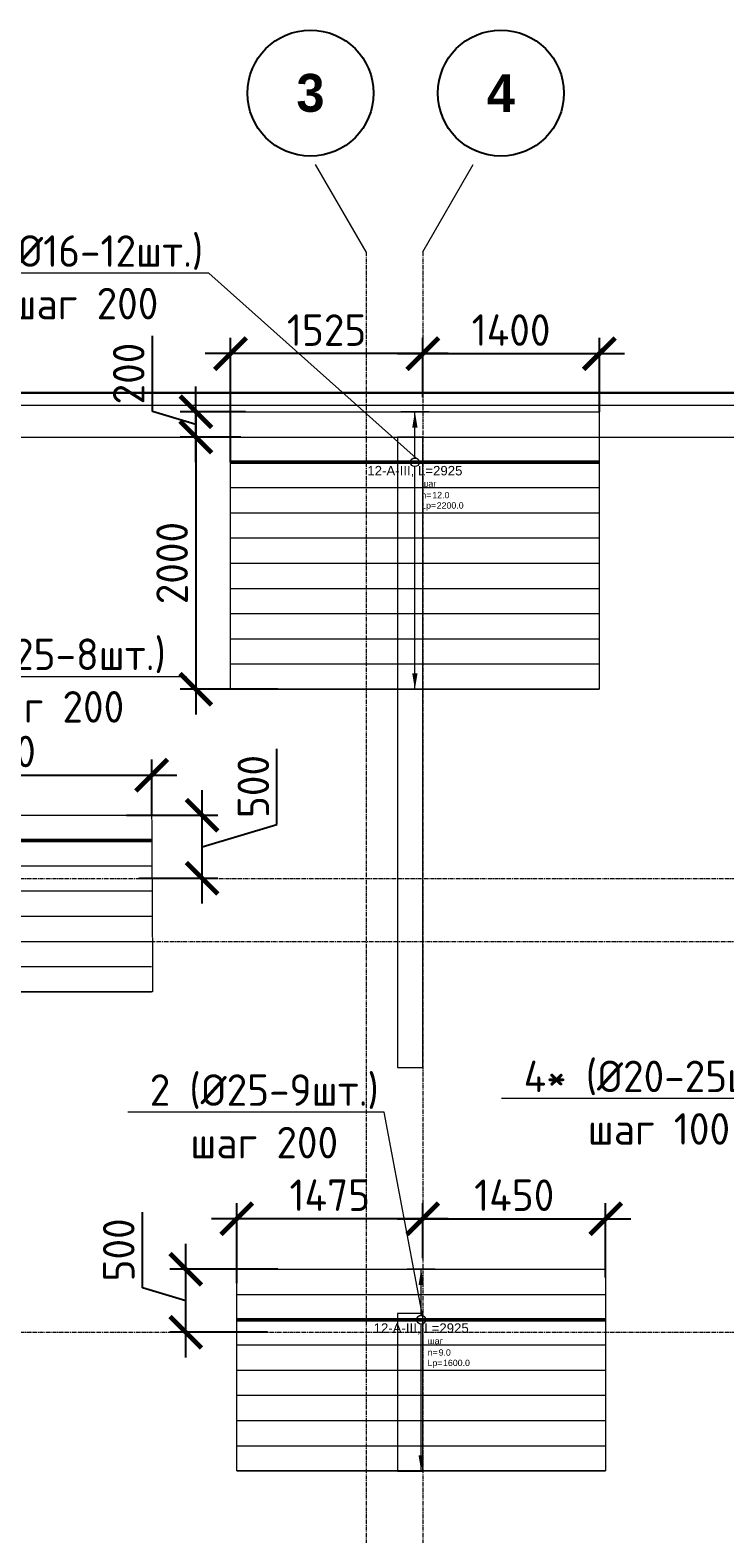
# Model space of a CAD drawing. Header units: millimetres. Extents: x -56135 to 1694203, y -446411 to -23139.
# Tile 90 of 256: x 579406 to 584916, y -114998 to -103072. Entities that reach past the tile are written whole.
import ezdxf
from ezdxf import colors
from ezdxf.entities.mleader import LeaderData, LeaderLine
from ezdxf.enums import TextEntityAlignment as Align
from ezdxf.math import Vec2, Vec3

# ---------------------------------------------------------------- set-up
doc = ezdxf.new("R2010")
doc.units = ezdxf.units.MM
doc.set_wipeout_variables(frame=1)
for name, pattern in [('01 Штриховая _4 мм_', [6, 3.5, -2.5]), ('______5', [1100, 800, -100, 100, -100]), ('GOST2.303 4', [7, 5, -2, 0]), ('осевая', [50.8, 31.75, -6.35, 6.35, -6.35])]:
    doc.linetypes.add(name, pattern=pattern)
for name, color, linetype, lineweight in [('0 Фундамент', 5, 'Continuous', 30), ('АрмСтер', 2, 'Continuous', 50), ('контур распр. стерхней', 2, 'GOST2.303 4', 20), ('Оси', 40, '______5', 18), ('подоснова', 151, 'Continuous', 5), ('РАЗМЕРЫ', 1, 'Continuous', 9), ('СТЕНЫ', 3, 'Continuous', 30)]:
    doc.layers.add(name, color=color, linetype=linetype, lineweight=lineweight)
doc.layers.add('АрмСтер_атрибуты', color=2, linetype='Continuous', lineweight=0, plot=False)
doc.layers.add('АрмСтер_невид', color=8, linetype='Continuous', lineweight=0, plot=False)
doc.styles.add('Century Gothic', font='GOTHIC.TTF')
doc.styles.add('GOST-2.304_Type-B', font='GOST_Common.ttf')
doc.styles.get("Standard").update_dxf_attribs({"font": 'arial.ttf'})
doc.styles.add('Аннотативный', font='arial.ttf')
doc.dimstyles.new('СПДС', dxfattribs={"dimscale": 100, "dimtxt": 2.5, "dimasz": 2.5, "dimexe": 1.25, "dimexo": 0, "dimtad": 1, "dimdec": 0, "dimtxsty": 'GOST-2.304_Type-B', "dimblk": 'ARCHTICK', "dimcen": 2.5, "dimdle": 2, "dimadec": 0, "dimazin": 2, "dimtfac": 0.75, "dimtdec": 0, "dimtmove": 1, "dimatfit": 3, "dimfxl": 1, "dimtolj": 1, "dimarcsym": 1})

# ---------------------------------------------------------------- blocks, each defined once
blk = doc.blocks.new('NSY101')
at = {"color": 0, "linetype": 'ByBlock', "lineweight": -2}
blk.add_circle((0, 0), 50, dxfattribs=at)
blk = doc.blocks.new('оси 2.2-2.3')
at = {"layer": 'Оси', "color": 16, "linetype": '______5', "lineweight": 0, "transparency": 33554687}
for p, q in [((482754.9, -105027.5), (482318.8, -104272.1)), ((483204.9, -105027.5), (483641.1, -104272.1))]:
    blk.add_line(p, q, dxfattribs=at)
at = {"layer": 'Оси', "color": 16, "linetype": 'осевая', "lineweight": 0, "transparency": 33554687}
for p, q in [((482754.9, -105027.5), (482754.9, -134138.1)), ((483204.9, -105027.5), (483204.9, -134138.1)), ((468076.3, -106495.4), (524372.9, -106495.4)), ((468076.3, -109995.4), (524372.9, -109995.4)), ((468653.8, -110495.4), (523696.4, -110495.4)), ((468076.3, -113595.4), (524372.9, -113595.4))]:
    blk.add_line(p, q, dxfattribs=at)
at = {"layer": 'Оси', "color": 16, "linetype": 'Continuous', "lineweight": 25, "transparency": 33554687, "xscale": 9.999999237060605, "yscale": 9.999999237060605, "zscale": 9.999999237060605}
for p in [(482314.4, -103767.9), (483824.4, -103767.9)]:
    blk.add_blockref('NSY101', p, dxfattribs=at)
at = {"layer": 'Оси', "color": 16, "linetype": 'Continuous', "lineweight": 25, "transparency": 33554687, "char_height": 300, "width": 385, "attachment_point": 5, "style": 'Century Gothic'}
for s, insert in [('\\A1;{\\fCentury Gothic|i0|b1;\\H300.000000;\\W1.000000;\\C16;3}\\P', (482314.4, -103767.9)), ('\\A1;{\\fCentury Gothic|i0|b1;\\H300.000000;\\W1.000000;\\C16;4}\\P', (483824.4, -103767.9))]:
    blk.add_mtext(s, dxfattribs=dict(at, insert=insert))
blk = doc.blocks.new('_None')
blk = doc.blocks.new('*U1179')
at = {"layer": 'АрмСтер_невид', "ltscale": 100}
for p, q in [((-1463, 400), (1462, 400)), ((-1463, 200), (1462, 200)), ((-1463, -200), (1462, -200)), ((-1463, -400), (1462, -400)), ((-1463, -600), (1462, -600)), ((-1463, -800), (1462, -800)), ((-1463, -1000), (1462, -1000)), ((-1463, -1200), (1462, -1200))]:
    blk.add_line(p, q, dxfattribs=at)
at = {"layer": 'РАЗМЕРЫ'}
for p, q in [((112, 400), (-112, 400)), ((112, -1200), (-112, -1200))]:
    blk.add_line(p, q, dxfattribs=at)
at = {"layer": 'РАЗМЕРЫ', "ltscale": 15}
blk.add_line((0, -1200), (0, 400), dxfattribs=at)
at = {"layer": 'РАЗМЕРЫ'}
for points in [[(0, 400), (21, 275), (-21, 275)], [(0, -1200), (21, -1075), (-21, -1075)]]:
    blk.add_solid(points, dxfattribs=at)
at = {"layer": 'АрмСтер_атрибуты', "color": 215, "ltscale": 15, "style": 'Аннотативный'}
for s, p in [('шаг', (51, -194)), ('Lр=', (50, -368)), ('n=', (51, -285))]:
    blk.add_text(s, height=50, dxfattribs=at).set_placement(p)
at = {"layer": 'АрмСтер_атрибуты', "style": 'Аннотативный', "flags": 8}
blk.add_attdef('ПОЗ', (110, 30), '', height=75, dxfattribs=at)
at = {"layer": 'АрмСтер_атрибуты', "color": 215, "style": 'Аннотативный'}
for tag, p, flags in [('КОЛ', (138, -285), 8), ('ШАГ', (191, -194), 10), ('ШИРИНА', (173, -368), 8)]:
    blk.add_attdef(tag, p, '', height=50, dxfattribs=dict(at, flags=flags))
at = {"layer": 'АрмСтер_атрибуты', "flags": 9}
for tag, p in [('МАССА', (-1034, -1010)), ('ОБОЗНАЧЕНИЕ', (-1034, -1124))]:
    blk.add_attdef(tag, p, '', height=75, dxfattribs=at)
at = {"linetype": 'Continuous', "lineweight": 0}
blk.add_wipeout([(35, 0), (28, 21), (11, 33), (-11, 33), (-28, 21), (-35, 0), (-28, -21), (-11, -33), (11, -33), (28, -21)], dxfattribs=at)
at = {"color": 0, "linetype": 'ByBlock', "lineweight": -2, "ltscale": 100}
blk.add_line((-1463, 0), (1462, 0), dxfattribs=at)
at = {"layer": 'АрмСтер_невид', "ltscale": 100}
blk.add_line((-1463, 0), (1462, 0), dxfattribs=at)
at = {"layer": 'РАЗМЕРЫ'}
blk.add_circle((0, 0), 35, dxfattribs=at)
at = {"layer": 'АрмСтер_атрибуты', "style": 'Аннотативный', "flags": 8}
blk.add_attdef('НАИМЕНОВАНИЕ', text='', height=75, dxfattribs=at).set_placement((0, -29), align=Align.TOP_CENTER)
blk = doc.blocks.new('_ArchTick')
at = {"color": 0, "linetype": 'ByBlock', "const_width": 0.15}
blk.add_lwpolyline([(-0.5, -0.5), (0.5, 0.5)], dxfattribs=at)
blk = doc.blocks.new('*D1292')
at = {"layer": 'DEFPOINTS', "color": 0, "transparency": 16777216}
for p in [(580640, -112899), (581370, -112899), (581289, -113399)]:
    blk.add_point(p, dxfattribs=at)
at = {"layer": 'РАЗМЕРЫ', "color": 0, "lineweight": -2, "transparency": 16777216}
for p, q in [((580296, -113046), (580296, -112446)), ((580640, -113599), (580640, -112699)), ((581370, -112899), (580515, -112899)), ((580640, -113149), (580296, -113046)), ((581289, -113399), (580515, -113399))]:
    blk.add_line(p, q, dxfattribs=at)
at = {"layer": 'РАЗМЕРЫ', "color": 0, "lineweight": -2, "transparency": 16777216, "xscale": 250, "yscale": 250, "zscale": 250}
for p, rotation in [((580640, -112899), 90), ((580640, -113399), 270)]:
    blk.add_blockref('_ArchTick', p, dxfattribs=dict(at, rotation=rotation))
at = {"layer": 'РАЗМЕРЫ', "color": 0, "transparency": 16777216, "insert": (580109, -112746), "char_height": 250, "attachment_point": 5, "rotation": 90, "style": 'GOST-2.304_Type-B'}
blk.add_mtext('\\A1;500', dxfattribs=at)
blk = doc.blocks.new('*D1422')
at = {"layer": 'DEFPOINTS', "color": 0, "transparency": 16777216}
for p in [(581045, -112499), (582520, -112811), (581045, -113009)]:
    blk.add_point(p, dxfattribs=at)
at = {"layer": 'РАЗМЕРЫ', "color": 0, "lineweight": -2, "transparency": 16777216}
for p, q in [((581045, -113009), (581045, -112374)), ((582520, -112811), (582520, -112374)), ((582720, -112499), (580845, -112499))]:
    blk.add_line(p, q, dxfattribs=at)
at = {"layer": 'РАЗМЕРЫ', "color": 0, "lineweight": -2, "transparency": 16777216, "xscale": 250, "yscale": 250, "zscale": 250, "rotation": 180}
blk.add_blockref('_ArchTick', (581045, -112499), dxfattribs=at)
at = {"layer": 'РАЗМЕРЫ', "color": 0, "lineweight": -2, "transparency": 16777216, "xscale": 250, "yscale": 250, "zscale": 250}
blk.add_blockref('_ArchTick', (582520, -112499), dxfattribs=at)
at = {"layer": 'РАЗМЕРЫ', "color": 0, "transparency": 16777216, "insert": (581782, -112312), "char_height": 250, "attachment_point": 5, "style": 'GOST-2.304_Type-B'}
blk.add_mtext('\\A1;1475', dxfattribs=at)
blk = doc.blocks.new('*D1423')
at = {"layer": 'DEFPOINTS', "color": 0, "transparency": 16777216}
for p in [(583970, -112499), (582520, -112811), (583970, -112964)]:
    blk.add_point(p, dxfattribs=at)
at = {"layer": 'РАЗМЕРЫ', "color": 0, "lineweight": -2, "transparency": 16777216}
for p, q in [((582520, -112811), (582520, -112374)), ((583970, -112964), (583970, -112374)), ((582320, -112499), (584170, -112499))]:
    blk.add_line(p, q, dxfattribs=at)
at = {"layer": 'РАЗМЕРЫ', "color": 0, "lineweight": -2, "transparency": 16777216, "xscale": 250, "yscale": 250, "zscale": 250, "rotation": 180}
blk.add_blockref('_ArchTick', (582520, -112499), dxfattribs=at)
at = {"layer": 'РАЗМЕРЫ', "color": 0, "lineweight": -2, "transparency": 16777216, "xscale": 250, "yscale": 250, "zscale": 250}
blk.add_blockref('_ArchTick', (583970, -112499), dxfattribs=at)
at = {"layer": 'РАЗМЕРЫ', "color": 0, "transparency": 16777216, "insert": (583245, -112312), "char_height": 250, "attachment_point": 5, "style": 'GOST-2.304_Type-B'}
blk.add_mtext('\\A1;1450', dxfattribs=at)
blk = doc.blocks.new('*U1180')
at = {"layer": 'АрмСтер_невид', "ltscale": 100}
for p, q in [((-1463, 200), (2437, 200)), ((-1463, -200), (2437, -200)), ((-1463, -400), (2437, -400)), ((-1463, -600), (2437, -600)), ((-1463, -800), (2437, -800)), ((-1463, -1000), (2437, -1000)), ((-1463, -1200), (2437, -1200))]:
    blk.add_line(p, q, dxfattribs=at)
at = {"layer": 'РАЗМЕРЫ'}
for p, q in [((112, 200), (-112, 200)), ((112, -1200), (-112, -1200))]:
    blk.add_line(p, q, dxfattribs=at)
at = {"layer": 'РАЗМЕРЫ', "ltscale": 15}
blk.add_line((0, -1200), (0, 200), dxfattribs=at)
at = {"layer": 'РАЗМЕРЫ'}
for points in [[(0, 200), (21, 75), (-21, 75)], [(0, -1200), (21, -1075), (-21, -1075)]]:
    blk.add_solid(points, dxfattribs=at)
at = {"layer": 'АрмСтер_атрибуты', "color": 215, "ltscale": 15, "style": 'Аннотативный'}
for s, p in [('шаг', (51, -194)), ('Lр=', (50, -368)), ('n=', (51, -285))]:
    blk.add_text(s, height=50, dxfattribs=at).set_placement(p)
at = {"layer": 'АрмСтер_атрибуты', "style": 'Аннотативный', "flags": 8}
blk.add_attdef('ПОЗ', (110, 30), '', height=75, dxfattribs=at)
at = {"layer": 'АрмСтер_атрибуты', "color": 215, "style": 'Аннотативный'}
for tag, p, flags in [('КОЛ', (138, -285), 8), ('ШАГ', (191, -194), 10), ('ШИРИНА', (173, -368), 8)]:
    blk.add_attdef(tag, p, '', height=50, dxfattribs=dict(at, flags=flags))
at = {"layer": 'АрмСтер_атрибуты', "flags": 9}
for tag, p in [('МАССА', (-1034, -1010)), ('ОБОЗНАЧЕНИЕ', (-1034, -1124))]:
    blk.add_attdef(tag, p, '', height=75, dxfattribs=at)
at = {"linetype": 'Continuous', "lineweight": 0}
blk.add_wipeout([(35, 0), (28, 21), (11, 33), (-11, 33), (-28, 21), (-35, 0), (-28, -21), (-11, -33), (11, -33), (28, -21)], dxfattribs=at)
at = {"color": 0, "linetype": 'ByBlock', "lineweight": -2, "ltscale": 100}
blk.add_line((-1463, 0), (2437, 0), dxfattribs=at)
at = {"layer": 'АрмСтер_невид', "ltscale": 100}
blk.add_line((-1463, 0), (2437, 0), dxfattribs=at)
at = {"layer": 'РАЗМЕРЫ'}
blk.add_circle((0, 0), 35, dxfattribs=at)
at = {"layer": 'АрмСтер_атрибуты', "style": 'Аннотативный', "flags": 8}
blk.add_attdef('НАИМЕНОВАНИЕ', text='', height=75, dxfattribs=at).set_placement((0, -29), align=Align.TOP_CENTER)
blk = doc.blocks.new('*D1424')
at = {"layer": 'DEFPOINTS', "color": 0, "transparency": 16777216}
for p in [(577870, -108699), (580370, -108981), (580370, -109299)]:
    blk.add_point(p, dxfattribs=at)
at = {"layer": 'РАЗМЕРЫ', "color": 0, "lineweight": -2, "transparency": 16777216}
for p, q in [((577870, -108699), (577870, -109106)), ((580370, -109299), (580370, -108856)), ((577670, -108981), (580570, -108981))]:
    blk.add_line(p, q, dxfattribs=at)
at = {"layer": 'РАЗМЕРЫ', "color": 0, "lineweight": -2, "transparency": 16777216, "xscale": 250, "yscale": 250, "zscale": 250, "rotation": 180}
blk.add_blockref('_ArchTick', (577870, -108981), dxfattribs=at)
at = {"layer": 'РАЗМЕРЫ', "color": 0, "lineweight": -2, "transparency": 16777216, "xscale": 250, "yscale": 250, "zscale": 250}
blk.add_blockref('_ArchTick', (580370, -108981), dxfattribs=at)
at = {"layer": 'РАЗМЕРЫ', "color": 0, "transparency": 16777216, "insert": (579120, -108793), "char_height": 250, "attachment_point": 5, "style": 'GOST-2.304_Type-B'}
blk.add_mtext('\\A1;2500', dxfattribs=at)
blk = doc.blocks.new('*D1293')
at = {"layer": 'DEFPOINTS', "color": 0, "transparency": 16777216}
for p in [(580170, -109299), (580770, -109299), (580269, -109799)]:
    blk.add_point(p, dxfattribs=at)
at = {"layer": 'РАЗМЕРЫ', "color": 0, "lineweight": -2, "transparency": 16777216}
for p, q in [((581363, -109371), (581363, -108771)), ((580770, -109999), (580770, -109099)), ((580170, -109299), (580895, -109299)), ((580770, -109549), (581363, -109371)), ((580269, -109799), (580895, -109799))]:
    blk.add_line(p, q, dxfattribs=at)
at = {"layer": 'РАЗМЕРЫ', "color": 0, "lineweight": -2, "transparency": 16777216, "xscale": 250, "yscale": 250, "zscale": 250}
for p, rotation in [((580770, -109299), 90), ((580770, -109799), 270)]:
    blk.add_blockref('_ArchTick', p, dxfattribs=dict(at, rotation=rotation))
at = {"layer": 'РАЗМЕРЫ', "color": 0, "transparency": 16777216, "insert": (581176, -109071), "char_height": 250, "attachment_point": 5, "rotation": 90, "style": 'GOST-2.304_Type-B'}
blk.add_mtext('\\A1;500', dxfattribs=at)
blk = doc.blocks.new('*U1165')
at = {"layer": 'АрмСтер_невид', "ltscale": 100}
for p, q in [((-1463, 400), (1462, 400)), ((-1463, 200), (1462, 200)), ((-1463, -200), (1462, -200)), ((-1463, -400), (1462, -400)), ((-1463, -600), (1462, -600)), ((-1463, -800), (1462, -800)), ((-1463, -1000), (1462, -1000)), ((-1463, -1200), (1462, -1200)), ((-1463, -1400), (1462, -1400)), ((-1463, -1600), (1462, -1600)), ((-1463, -1800), (1462, -1800))]:
    blk.add_line(p, q, dxfattribs=at)
at = {"layer": 'РАЗМЕРЫ'}
for p, q in [((112, 400), (-112, 400)), ((112, -1800), (-112, -1800))]:
    blk.add_line(p, q, dxfattribs=at)
at = {"layer": 'РАЗМЕРЫ', "ltscale": 15}
blk.add_line((0, -1800), (0, 400), dxfattribs=at)
at = {"layer": 'РАЗМЕРЫ'}
for points in [[(0, 400), (21, 275), (-21, 275)], [(0, -1800), (21, -1675), (-21, -1675)]]:
    blk.add_solid(points, dxfattribs=at)
at = {"layer": 'АрмСтер_атрибуты', "color": 215, "ltscale": 15, "style": 'Аннотативный'}
for s, p in [('шаг', (51, -194)), ('Lр=', (50, -368)), ('n=', (51, -285))]:
    blk.add_text(s, height=50, dxfattribs=at).set_placement(p)
at = {"layer": 'АрмСтер_атрибуты', "style": 'Аннотативный', "flags": 8}
blk.add_attdef('ПОЗ', (110, 30), '', height=75, dxfattribs=at)
at = {"layer": 'АрмСтер_атрибуты', "color": 215, "style": 'Аннотативный'}
for tag, p, flags in [('КОЛ', (138, -285), 8), ('ШАГ', (191, -194), 10), ('ШИРИНА', (173, -368), 8)]:
    blk.add_attdef(tag, p, '', height=50, dxfattribs=dict(at, flags=flags))
at = {"layer": 'АрмСтер_атрибуты', "flags": 9}
for tag, p in [('МАССА', (-1034, -1010)), ('ОБОЗНАЧЕНИЕ', (-1034, -1124))]:
    blk.add_attdef(tag, p, '', height=75, dxfattribs=at)
at = {"linetype": 'Continuous', "lineweight": 0}
blk.add_wipeout([(35, 0), (28, 21), (11, 33), (-11, 33), (-28, 21), (-35, 0), (-28, -21), (-11, -33), (11, -33), (28, -21)], dxfattribs=at)
at = {"color": 0, "linetype": 'ByBlock', "lineweight": -2, "ltscale": 100}
blk.add_line((-1463, 0), (1462, 0), dxfattribs=at)
at = {"layer": 'АрмСтер_невид', "ltscale": 100}
blk.add_line((-1463, 0), (1462, 0), dxfattribs=at)
at = {"layer": 'РАЗМЕРЫ'}
blk.add_circle((0, 0), 35, dxfattribs=at)
at = {"layer": 'АрмСтер_атрибуты', "style": 'Аннотативный', "flags": 8}
blk.add_attdef('НАИМЕНОВАНИЕ', text='', height=75, dxfattribs=at).set_placement((0, -29), align=Align.TOP_CENTER)
blk = doc.blocks.new('*D1394')
at = {"layer": 'DEFPOINTS', "color": 0, "transparency": 16777216}
for p in [(580995, -105638), (582520, -105899), (580995, -106499)]:
    blk.add_point(p, dxfattribs=at)
at = {"layer": 'РАЗМЕРЫ', "color": 0, "lineweight": -2, "transparency": 16777216}
for p, q in [((580995, -106499), (580995, -105513)), ((582520, -105899), (582520, -105513)), ((582720, -105638), (580795, -105638))]:
    blk.add_line(p, q, dxfattribs=at)
at = {"layer": 'РАЗМЕРЫ', "color": 0, "lineweight": -2, "transparency": 16777216, "xscale": 250, "yscale": 250, "zscale": 250, "rotation": 180}
blk.add_blockref('_ArchTick', (580995, -105638), dxfattribs=at)
at = {"layer": 'РАЗМЕРЫ', "color": 0, "lineweight": -2, "transparency": 16777216, "xscale": 250, "yscale": 250, "zscale": 250}
blk.add_blockref('_ArchTick', (582520, -105638), dxfattribs=at)
at = {"layer": 'РАЗМЕРЫ', "color": 0, "transparency": 16777216, "insert": (581757, -105451), "char_height": 250, "attachment_point": 5, "style": 'GOST-2.304_Type-B'}
blk.add_mtext('\\A1;1525', dxfattribs=at)
blk = doc.blocks.new('*D1261')
at = {"layer": 'DEFPOINTS', "color": 0, "transparency": 16777216}
for p in [(581078, -106299), (580720, -108299), (581370, -108299)]:
    blk.add_point(p, dxfattribs=at)
at = {"layer": 'РАЗМЕРЫ', "color": 0, "lineweight": -2, "transparency": 16777216}
for p, q in [((580720, -106099), (580720, -108499)), ((581078, -106299), (580595, -106299)), ((581370, -108299), (580595, -108299))]:
    blk.add_line(p, q, dxfattribs=at)
at = {"layer": 'РАЗМЕРЫ', "color": 0, "lineweight": -2, "transparency": 16777216, "xscale": 250, "yscale": 250, "zscale": 250}
for p, rotation in [((580720, -106299), 90), ((580720, -108299), 270)]:
    blk.add_blockref('_ArchTick', p, dxfattribs=dict(at, rotation=rotation))
at = {"layer": 'РАЗМЕРЫ', "color": 0, "transparency": 16777216, "insert": (580532, -107299), "char_height": 250, "attachment_point": 5, "rotation": 90, "style": 'GOST-2.304_Type-B'}
blk.add_mtext('\\A1;2000', dxfattribs=at)
blk = doc.blocks.new('*D1395')
at = {"layer": 'DEFPOINTS', "color": 0, "transparency": 16777216}
for p in [(583920, -105638), (582520, -105983), (583920, -106099)]:
    blk.add_point(p, dxfattribs=at)
at = {"layer": 'РАЗМЕРЫ', "color": 0, "lineweight": -2, "transparency": 16777216}
for p, q in [((582520, -105983), (582520, -105513)), ((583920, -106099), (583920, -105513)), ((582320, -105638), (584120, -105638))]:
    blk.add_line(p, q, dxfattribs=at)
at = {"layer": 'РАЗМЕРЫ', "color": 0, "lineweight": -2, "transparency": 16777216, "xscale": 250, "yscale": 250, "zscale": 250, "rotation": 180}
blk.add_blockref('_ArchTick', (582520, -105638), dxfattribs=at)
at = {"layer": 'РАЗМЕРЫ', "color": 0, "lineweight": -2, "transparency": 16777216, "xscale": 250, "yscale": 250, "zscale": 250}
blk.add_blockref('_ArchTick', (583920, -105638), dxfattribs=at)
at = {"layer": 'РАЗМЕРЫ', "color": 0, "transparency": 16777216, "insert": (583220, -105451), "char_height": 250, "attachment_point": 5, "style": 'GOST-2.304_Type-B'}
blk.add_mtext('\\A1;1400', dxfattribs=at)
blk = doc.blocks.new('*D1339')
at = {"layer": 'DEFPOINTS', "color": 0, "transparency": 16777216}
for p in [(580720, -106099), (581113, -106099), (581078, -106299)]:
    blk.add_point(p, dxfattribs=at)
at = {"layer": 'РАЗМЕРЫ', "color": 0, "lineweight": -2, "transparency": 16777216}
for p, q in [((580376, -106096), (580376, -105496)), ((580720, -106499), (580720, -105899)), ((580720, -106199), (580376, -106096)), ((581113, -106099), (580595, -106099)), ((581078, -106299), (580595, -106299))]:
    blk.add_line(p, q, dxfattribs=at)
at = {"layer": 'РАЗМЕРЫ', "color": 0, "lineweight": -2, "transparency": 16777216, "xscale": 250, "yscale": 250, "zscale": 250}
for p, rotation in [((580720, -106099), 90), ((580720, -106299), 270)]:
    blk.add_blockref('_ArchTick', p, dxfattribs=dict(at, rotation=rotation))
at = {"layer": 'РАЗМЕРЫ', "color": 0, "transparency": 16777216, "insert": (580188, -105796), "char_height": 250, "attachment_point": 5, "rotation": 90, "style": 'GOST-2.304_Type-B'}
blk.add_mtext('\\A1;200', dxfattribs=at)
blk = doc.blocks.new('стены  тп')
at = {"layer": 'СТЕНЫ', "color": 251, "linetype": '01 Штриховая _4 мм_', "lineweight": 0, "true_color": 0x636466}
for p, q in [((589762, -316376, 3100), (542387, -316376, 3100)), ((542712, -316626, 3100), (569512, -316626, 3100)), ((551262, -316626, 3100), (551262, -321626, 3100)), ((551462, -321626, 3100), (551462, -316626, 3100)), ((551262, -321626, 3100), (551462, -321626, 3100)), ((551262, -323576, 3100), (551262, -324826, 3100)), ((551462, -323576, 3100), (551262, -323576, 3100)), ((551462, -324826, 3100), (551462, -323576, 3100)), ((551262, -324826, 3100), (551462, -324826, 3100))]:
    blk.add_line(p, q, dxfattribs=at)
at = {"layer": 'СТЕНЫ', "color": 251, "linetype": '01 Штриховая _4 мм_', "lineweight": 0, "true_color": 0x636466, "transparency": 33554687}
for p, q in [((551262, -320376, 3100), (551262, -321626, 3100)), ((551462, -320446, 3100), (551462, -320376, 3100)), ((551462, -320376, 3100), (551462, -320446, 3100)), ((551462, -321626, 3100), (551462, -320446, 3100)), ((551262, -321626, 3100), (551382, -321626, 3100)), ((551382, -321626, 3100), (551462, -321626, 3100))]:
    blk.add_line(p, q, dxfattribs=at)
at = {"layer": 'СТЕНЫ', "color": 251, "linetype": '01 Штриховая _4 мм_', "lineweight": 0, "true_color": 0x636466, "elevation": 3100}
blk.add_lwpolyline([(551462, -316626), (551262, -316626), (551262, -321626), (551462, -321626)], close=True, dxfattribs=at)

msp = doc.modelspace()

# ---------------------------------------------------------------- linework, layer by layer
at = {"layer": '0 Фундамент'}
msp.add_lwpolyline([(573469.4, -105949.2), (573469.4, -130129.2), (580819.4, -130129.2), (580819.4, -130129.2), (593319.4, -130129.2), (593319.4, -130129.2), (595669.4, -130129.2), (595669.4, -130129.2), (621119.4, -130129.2), (621119.4, -126049.2), (622599.4, -126049.2), (622599.4, -117449.2), (621119.4, -117449.2), (621119.4, -105949.2), (573469.4, -105949.2)], dxfattribs=at)
at = {"layer": 'контур распр. стерхней', "linetype": '01 Штриховая _4 мм_'}
for points in [[(583919.7, -108299.2), (580994.7, -108299.2), (580994.7, -106099.2), (583919.7, -106099.2)], [(580377.6, -110699.2), (576461.8, -110699.2), (576469.7, -109299.2), (580369.7, -109299.2)], [(583969.7, -114499.2), (581044.7, -114499.2), (581044.7, -112899.2), (583969.7, -112899.2)]]:
    msp.add_lwpolyline(points, close=True, dxfattribs=at)

# ---------------------------------------------------------------- block references
at = {"layer": 'РАЗМЕРЫ', "color": 1}
msp.add_blockref('оси 2.2-2.3', (99314.8, 196.2), dxfattribs=at)

# ---------------------------------------------------------------- leaders
at = {"layer": 'подоснова', "color": 6, "ltscale": 0.3}
ml = msp.add_multileader_mtext('Standard', dxfattribs=at)
ml.set_content('7 (%%C16-12шт.)\\Pшаг 200', color=6, style='GOST-2.304_Type-B')
ml.set_leader_properties(color=256, linetype='ByLayer', lineweight=15)
ml.set_arrow_properties(name='NONE')
ml.build(insert=Vec2(0, 0))
ml.multileader.update_dxf_attribs({"text_left_attachment_type": 6, "text_right_attachment_type": 6, "dogleg_length": 0.1, "arrow_head_size": 18})
ctx = ml.context
ctx.base_point, ctx.char_height, ctx.arrow_head_size, ctx.landing_gap_size, ctx.plane_origin = Vec3(578849.7, -104999.2), 250, 18, 20, Vec3(574011.2, -104115.4)
ctx.left_attachment, ctx.right_attachment, ctx.text_align_type = 6, 6, 1
notes = []
notes.append((ctx, [(1, (1, 1, 0), (580824.3, -104999.2), (-1, 0), 0.1, [(0, [(582468, -106465.9)], 0, [])])]))
ctx.mtext.insert, ctx.mtext.alignment, ctx.mtext.flow_direction = Vec3(579836.9, -104699.2), 2, 5
ml = msp.add_multileader_mtext('Standard', dxfattribs=at)
ml.set_content('4* (%%C20-25шт.)\\Pшаг 100', color=6, style='GOST-2.304_Type-B')
ml.set_leader_properties(color=256, linetype='ByLayer', lineweight=15)
ml.set_arrow_properties(name='NONE')
ml.build(insert=Vec2(0, 0))
ml.multileader.update_dxf_attribs({"text_left_attachment_type": 6, "text_right_attachment_type": 6, "dogleg_length": 0.1, "arrow_head_size": 18})
ctx = ml.context
ctx.base_point, ctx.char_height, ctx.arrow_head_size, ctx.landing_gap_size, ctx.plane_origin = Vec3(583256.6, -111544.6), 250, 18, 20, Vec3(578200.6, -110305.1)
ctx.left_attachment, ctx.right_attachment, ctx.text_align_type = 6, 6, 1
notes.append((ctx, [(1, (1, 1, 0), (585528.5, -111544.6), (-1, 0), 0.1, [(0, [(586632.2, -112699.2)], 0, [])])]))
ctx.mtext.insert, ctx.mtext.alignment, ctx.mtext.flow_direction = Vec3(584392.5, -111244.6), 2, 5
at = {"layer": 'подоснова', "color": 9, "ltscale": 0.3}
ml = msp.add_multileader_mtext('Standard', dxfattribs=at)
ml.set_content('2 (%%C25-9шт.)\\Pшаг 200', color=9, style='GOST-2.304_Type-B')
ml.set_leader_properties(color=256, linetype='ByLayer', lineweight=15)
ml.set_arrow_properties(name='NONE')
ml.build(insert=Vec2(0, 0))
ml.multileader.update_dxf_attribs({"text_left_attachment_type": 6, "text_right_attachment_type": 6, "dogleg_length": 0.1, "arrow_head_size": 18})
ctx = ml.context
ctx.base_point, ctx.char_height, ctx.arrow_head_size, ctx.landing_gap_size, ctx.plane_origin = Vec3(580312.4, -111653.3), 250, 18, 20, Vec3(574061.2, -110915.4)
ctx.left_attachment, ctx.right_attachment, ctx.text_align_type = 6, 6, 1
notes.append((ctx, [(1, (1, 1, 0), (582213.1, -111653.3), (-1, 0), 0.1, [(0, [(582518, -113265.9)], 0, [])])]))
ctx.mtext.insert, ctx.mtext.alignment, ctx.mtext.flow_direction = Vec3(581262.7, -111353.3), 2, 5
for ctx, leaders in notes:
    for number, flags, end, landing, length, lines in leaders:
        leader = LeaderData()
        leader.index, (leader.has_last_leader_line, leader.has_dogleg_vector, leader.attachment_direction) = number, flags
        leader.last_leader_point, leader.dogleg_vector, leader.dogleg_length = Vec3(end), Vec3(landing), length
        for number, points, colour, breaks in lines:
            line = LeaderLine()
            line.index, line.vertices, line.color, line.breaks = number, Vec3.list(points), colors.encode_raw_color(colour), breaks
            leader.lines.append(line)
        ctx.leaders.append(leader)

# ---------------------------------------------------------------- next in the draw order: block references
at = {"layer": 'АрмСтер', "ltscale": 15}
ref = msp.add_blockref('*U1165', (582457.2, -106499.2), dxfattribs=at)
ref.add_attrib('НАИМЕНОВАНИЕ', '12-A-III, L=2925', dxfattribs={"layer": 'АрмСтер_атрибуты', "height": 75, "style": 'Аннотативный', "flags": 8}).set_placement((582457.2, -106528.5), align=Align.TOP_CENTER)
ref.add_attrib('КОЛ', '12.0', (582595.3, -106784.3), dxfattribs={"layer": 'АрмСтер_атрибуты', "color": 215, "height": 50, "style": 'Аннотативный', "flags": 8})
ref.add_attrib('ШИРИНА', '2200.0', (582630.1, -106867), dxfattribs={"layer": 'АрмСтер_атрибуты', "color": 215, "height": 50, "style": 'Аннотативный', "flags": 8})
ref = msp.add_blockref('*U1180', (577932.2, -109499.2), dxfattribs=at)
ref.add_attrib('НАИМЕНОВАНИЕ', '12-A-III, L=3900', dxfattribs={"layer": 'АрмСтер_атрибуты', "height": 75, "style": 'Аннотативный', "flags": 8}).set_placement((577932.2, -109528.5), align=Align.TOP_CENTER)
ref.add_attrib('КОЛ', '8.0', (578070.3, -109784.3), dxfattribs={"layer": 'АрмСтер_атрибуты', "color": 215, "height": 50, "style": 'Аннотативный', "flags": 8})
ref.add_attrib('ШИРИНА', '1400.0', (578105.1, -109867), dxfattribs={"layer": 'АрмСтер_атрибуты', "color": 215, "height": 50, "style": 'Аннотативный', "flags": 8})
ref = msp.add_blockref('*U1179', (582507.2, -113299.2), dxfattribs=at)
ref.add_attrib('НАИМЕНОВАНИЕ', '12-A-III, L=2925', dxfattribs={"layer": 'АрмСтер_атрибуты', "height": 75, "style": 'Аннотативный', "flags": 8}).set_placement((582507.2, -113328.5), align=Align.TOP_CENTER)
ref.add_attrib('КОЛ', '9.0', (582645.3, -113584.3), dxfattribs={"layer": 'АрмСтер_атрибуты', "color": 215, "height": 50, "style": 'Аннотативный', "flags": 8})
ref.add_attrib('ШИРИНА', '1600.0', (582680.1, -113667), dxfattribs={"layer": 'АрмСтер_атрибуты', "color": 215, "height": 50, "style": 'Аннотативный', "flags": 8})

# ---------------------------------------------------------------- next in the draw order: block references
at = {"layer": 'РАЗМЕРЫ'}
msp.add_blockref('стены  тп', (31057, 210326.6, -3100), dxfattribs=at)

# ---------------------------------------------------------------- next in the draw order: dimensions: what is measured, and where the dimension line sits
at = {"layer": 'РАЗМЕРЫ', "color": 1}
for base, p1, p2, picture, middle in [((580994.7, -105638.2), (582519.7, -105899.2), (580994.7, -106499.2), '*D1394', (581757.2, -105450.7)), ((583919.7, -105638.2), (582519.7, -105983.2), (583919.7, -106099.2), '*D1395', (583219.7, -105450.7)), ((580369.7, -108980.8), (577869.7, -108699.2), (580369.7, -109299.2), '*D1424', (579119.7, -108793.3)), ((581044.7, -112499.2), (582519.7, -112810.9), (581044.7, -113009.2), '*D1422', (581782.2, -112311.7)), ((583969.7, -112499.2), (582519.7, -112810.9), (583969.7, -112964.1), '*D1423', (583244.7, -112311.7))]:
    dim = msp.add_linear_dim(base=base, p1=p1, p2=p2, dimstyle='СПДС', dxfattribs=at)
    dim.commit()
    dim.dimension.update_dxf_attribs({"geometry": picture, "text_midpoint": middle})
for base, p1, p2, picture, middle in [((580719.7, -106099.2), (581077.7, -106299.2), (581112.8, -106099.2), '*D1339', (580188.5, -106033.5)), ((580719.7, -108299.2), (581077.7, -106299.2), (581369.7, -108299.2), '*D1261', (580532.2, -107299.2)), ((580769.7, -109299.2), (580268.7, -109799.2), (580169.7, -109299.2), '*D1293', (581176, -109308.5)), ((580640, -112899.2), (581289.5, -113399.2), (581369.7, -112899.2), '*D1292', (580108.8, -112983.5))]:
    dim = msp.add_linear_dim(base=base, p1=p1, p2=p2, angle=90, dimstyle='СПДС', dxfattribs=at)
    dim.commit()
    dim.dimension.update_dxf_attribs({"geometry": picture, "text_midpoint": middle})

# ---------------------------------------------------------------- next in the draw order: leaders
at = {"layer": 'подоснова', "color": 3, "ltscale": 0.3}
ml = msp.add_multileader_mtext('Standard', dxfattribs=at)
ml.set_content('5 (%%C25-8шт.)\\Pшаг 200', color=3, style='GOST-2.304_Type-B')
ml.set_leader_properties(color=256, linetype='ByLayer', lineweight=15)
ml.set_arrow_properties(name='NONE')
ml.build(insert=Vec2(0, 0))
ml.multileader.update_dxf_attribs({"text_left_attachment_type": 6, "text_right_attachment_type": 6, "dogleg_length": 0.1, "arrow_head_size": 18})
ctx = ml.context
ctx.base_point, ctx.char_height, ctx.arrow_head_size, ctx.landing_gap_size, ctx.plane_origin = Vec3(578616.1, -108197.2), 250, 18, 20, Vec3(569500.6, -107105.1)
ctx.left_attachment, ctx.right_attachment, ctx.text_align_type = 6, 6, 1
notes = []
notes.append((ctx, [(0, (1, 1, 0), (578616, -108197.2), (1, 0), 0.1, [(0, [(577957.5, -109455.6)], 0, [])])]))
ctx.mtext.insert, ctx.mtext.alignment, ctx.mtext.flow_direction = Vec3(579566.4, -107897.2), 2, 5
for ctx, leaders in notes:
    for number, flags, end, landing, length, lines in leaders:
        leader = LeaderData()
        leader.index, (leader.has_last_leader_line, leader.has_dogleg_vector, leader.attachment_direction) = number, flags
        leader.last_leader_point, leader.dogleg_vector, leader.dogleg_length = Vec3(end), Vec3(landing), length
        for number, points, colour, breaks in lines:
            line = LeaderLine()
            line.index, line.vertices, line.color, line.breaks = number, Vec3.list(points), colors.encode_raw_color(colour), breaks
            leader.lines.append(line)
        ctx.leaders.append(leader)

doc.saveas('drawing.dxf')
